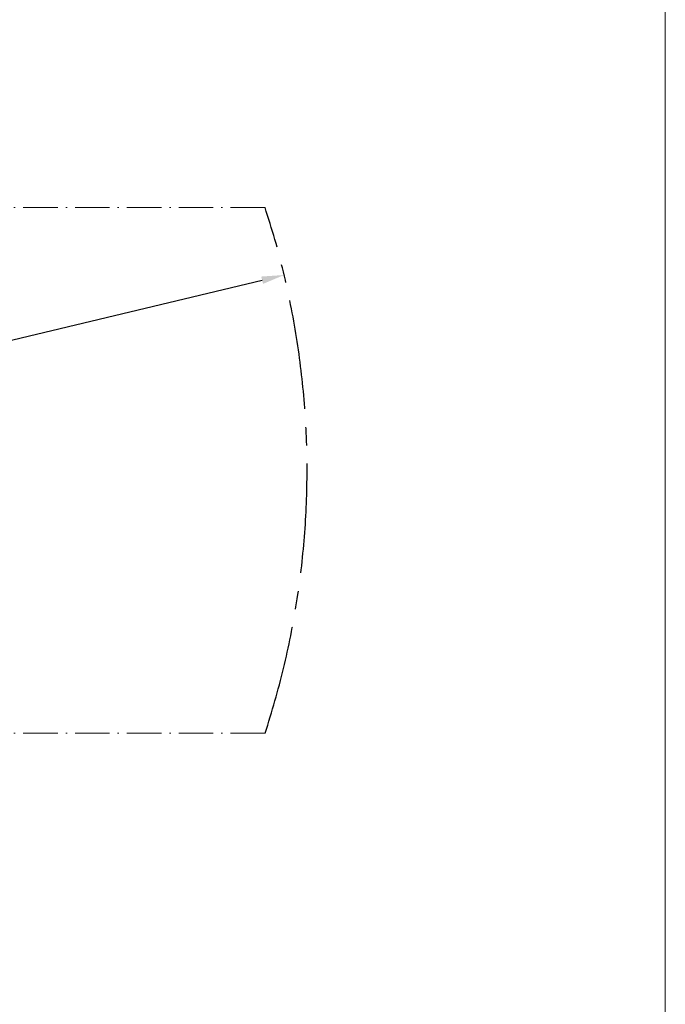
# Model space of a CAD drawing. Header units: millimetres. Extents: x 809 to 6054, y -5716 to -1261.
# Tile 20 of 94: x 3187 to 3900, y -4629 to -3542. Entities that reach past the tile are written whole.
import ezdxf

# ---------------------------------------------------------------- set-up
doc = ezdxf.new("R2010")
doc.units = ezdxf.units.MM
doc.header["$LTSCALE"] = 0.3175
doc.linetypes.add('ACAD_ISO10W100', pattern=[18, 12, -3, 0, -3])
doc.linetypes.add('CENTER2', pattern=[28.574999, 19.049999, -3.175, 3.175, -3.175])
for name, color, linetype, lineweight in [('1轮廓实线层', 7, 'Continuous', 18), ('7标注层', 4, 'Continuous', 13), ('中心线', 4, 'ACAD_ISO10W100', 20), ('图框层', 7, 'Continuous', 18), ('细点划线', 6, 'CENTER2', 18)]:
    doc.layers.add(name, color=color, linetype=linetype, lineweight=lineweight)
doc.styles.add('标准汉字', font='gbenor.shx', dxfattribs={"bigfont": 'gbcbig.shx'})
doc.dimstyles.new('M1：10', dxfattribs={"dimscale": 10, "dimtxt": 3.5, "dimasz": 2.5, "dimexe": 2, "dimexo": 0, "dimgap": 1.5, "dimtad": 1, "dimdec": 4, "dimdsep": 46, "dimtxsty": '标准汉字', "dimcen": 5, "dimdle": 5, "dimclrd": 1, "dimclre": 1, "dimclrt": 256, "dimadec": 4, "dimazin": 2, "dimtfac": 1, "dimtdec": 4, "dimtmove": 0, "dimatfit": 3, "dimfxl": 1, "dimtolj": 1, "dimarcsym": 0})

# ---------------------------------------------------------------- blocks, each defined once
blk = doc.blocks.new('*D21')
at = {"layer": '7标注层', "color": 1, "lineweight": -2, "transparency": 16777216}
blk.add_line((3013, -3934.7), (3455.1, -3829.4), dxfattribs=at)
at = {"layer": '7标注层', "color": 1, "transparency": 16777216}
blk.add_solid([(3456.1, -3833.4), (3454.1, -3825.3), (3479.4, -3823.6)], dxfattribs=at)
at = {"layer": 'Defpoints', "color": 0, "transparency": 16777216}
for p in [(3479.4, -3823.6), (2574.2, -4039.3)]:
    blk.add_point(p, dxfattribs=at)
at = {"layer": '7标注层', "transparency": 16777216, "insert": (3071.2, -3887.4), "char_height": 35, "attachment_point": 5, "rotation": 13.4039, "style": '标准汉字'}
blk.add_mtext('\\A1;R930.5', dxfattribs=at)
blk = doc.blocks.new('ZwmFrameMain_A4^_^无分区图框^_^portrait')
at = {"layer": '1轮廓实线层'}
blk.add_line((180, 287), (180, 0), dxfattribs=at)

msp = doc.modelspace()

# ---------------------------------------------------------------- linework, layer by layer
at = {"layer": '中心线', "ltscale": 10}
for p, q in [((3458.30024, -3748.91925), (1690.18274, -3748.91925)), ((3458.38644, -4329.37592), (1690.09654, -4329.37592))]:
    msp.add_line(p, q, dxfattribs=at)
at = {"layer": '细点划线', "lineweight": 30, "ltscale": 20}
msp.add_arc((2574.24149, -4039.27888), 930.5206, 341.83480531, 18.1822117, dxfattribs=at)

# ---------------------------------------------------------------- block references
at = {"layer": '图框层', "xscale": 15, "yscale": 15, "zscale": 15}
msp.add_blockref('ZwmFrameMain_A4^_^无分区图框^_^portrait', (1200.41273, -5641.18169), dxfattribs=at)

# ---------------------------------------------------------------- dimensions: what is measured, and where the dimension line sits
at = {"layer": '7标注层'}
dim = msp.add_radius_dim(center=(2574.24149, -4039.27888), mpoint=(3479.41471, -3823.57066), dimstyle='M1：10', override={"dimdec": 1, "dimpost": 'R<>', "dimsah": 1, "dimtzin": 8}, dxfattribs=at)
dim.commit()
dim.dimension.update_dxf_attribs({"geometry": '*D21', "text_midpoint": (3078.7554, -3919.05018), "dimtype": 164})

doc.saveas('drawing.dxf')
